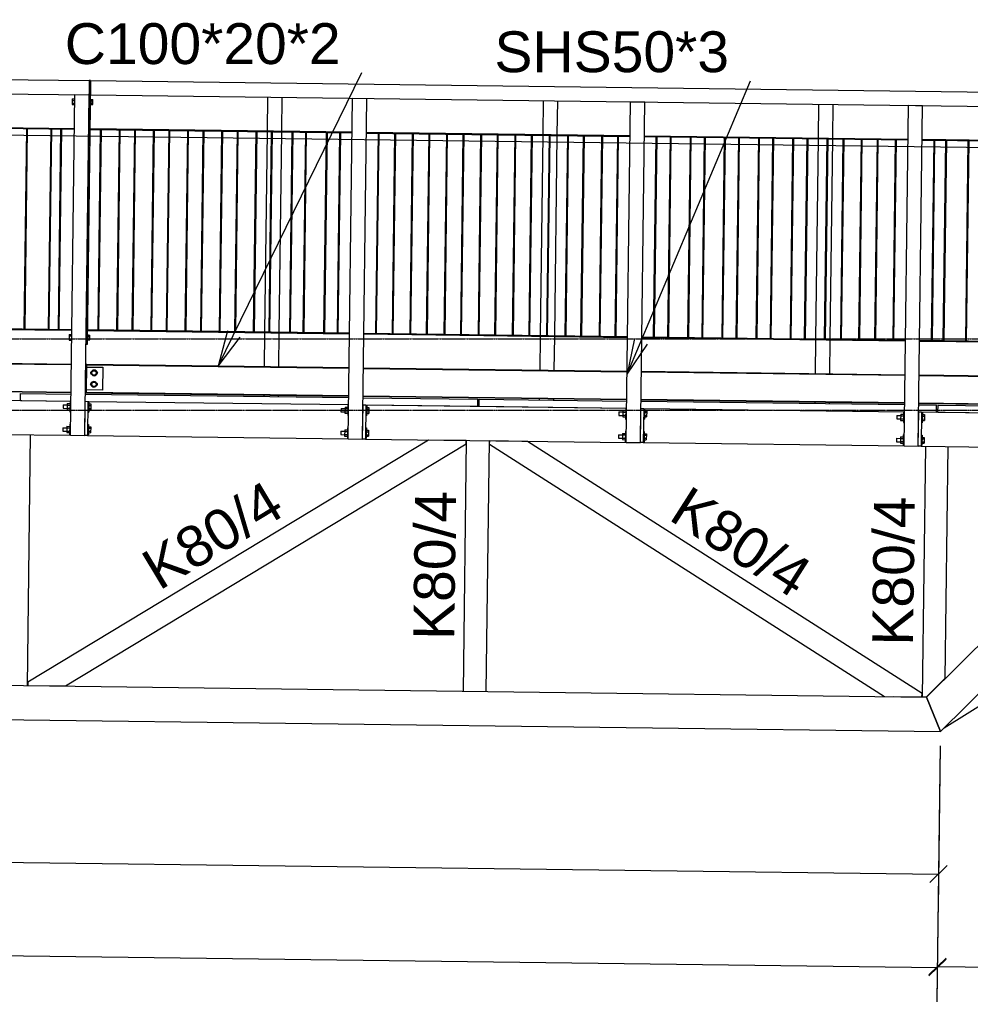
# Model space of a CAD drawing. Header units: millimetres. Extents: x -32861 to 254386, y 0 to 15445.
# Tile 22 of 67: x 124082 to 127417, y 7791 to 11244. Entities that reach past the tile are written whole.
import ezdxf

# ---------------------------------------------------------------- set-up
doc = ezdxf.new("R2010")
doc.units = ezdxf.units.MM
doc.linetypes.add('DXK_LINE_DOT3', pattern=[5.9187, 2.979, -0.9799, 0.9799, -0.9799])
doc.styles.add('Arial', font='ARIAL.TTF', dxfattribs={"height": 0.2})
doc.styles.add('Arial Narrow', font='ARIALN.TTF', dxfattribs={"height": 0.2})

# ---------------------------------------------------------------- blocks, each defined once
blk = doc.blocks.new('Part-54025 - 19489')
at = {"color": 7}
for p, q in [((125338.8, 10846.2), (125329.9, 10144.3)), ((125341.8, 10846.2), (125332.9, 10144.2)), ((125341.8, 10846.2), (125338.8, 10846.2)), ((125332.9, 10144.2), (125329.9, 10144.3))]:
    blk.add_line(p, q, dxfattribs=at)
blk = doc.blocks.new('Part-54016 - 19489')
at = {"color": 7}
for p, q in [((125289.3, 10141.8), (126214.2, 10130)), ((125289.4, 10144.8), (126214.3, 10133))]:
    blk.add_line(p, q, dxfattribs=at)
blk = doc.blocks.new('Part-54059 - 19489')
at = {"color": 7}
for p, q in [((127234.5, 9748.5), (127236, 9868.5)), ((127236, 9868.5), (127246, 9868.4)), ((127246, 9868.4), (127244.5, 9748.4)), ((127244.5, 9748.4), (127234.5, 9748.5))]:
    blk.add_line(p, q, dxfattribs=at)
blk = doc.blocks.new('Bolt-54060 - 19489')
at = {"color": 7}
for p, q in [((127158.8, 9855.2), (127158.7, 9844)), ((127158.7, 9844), (127172.7, 9843.8)), ((127158.8, 9856), (127158.8, 9855.2)), ((127158.8, 9856), (127172.8, 9855.8)), ((127172.9, 9860.8), (127172.6, 9838.9)), ((127172.7, 9844.3), (127182.7, 9844.2)), ((127172.8, 9855.3), (127182.8, 9855.2)), ((127172.9, 9860.8), (127182.9, 9860.7)), ((127183, 9868.2), (127182.5, 9831.2)), ((127183, 9868.2), (127186, 9868.2)), ((127246, 9867.4), (127249, 9867.4)), ((127249, 9867.4), (127248.5, 9830.4)), ((127248.7, 9843.7), (127256.2, 9843.6)), ((127248.8, 9854.1), (127256.3, 9854)), ((127248.9, 9859.3), (127256.4, 9859.2)), ((127256.4, 9859.2), (127256.1, 9838.4)), ((127172.6, 9838.9), (127182.6, 9838.7)), ((127182.5, 9831.2), (127185.5, 9831.2)), ((127245.5, 9830.4), (127248.5, 9830.4)), ((127248.6, 9838.5), (127256.1, 9838.4)), ((127157.8, 9775.2), (127157.7, 9764)), ((127157.8, 9776), (127157.8, 9775.2)), ((127157.8, 9776), (127171.8, 9775.8)), ((127171.9, 9780.8), (127171.6, 9758.9)), ((127171.8, 9775.3), (127181.8, 9775.2)), ((127171.9, 9780.8), (127181.9, 9780.7)), ((127182, 9788.2), (127181.5, 9751.2)), ((127182, 9788.2), (127185, 9788.2)), ((127245, 9787.4), (127248, 9787.4)), ((127248, 9787.4), (127247.5, 9750.4)), ((127247.8, 9774.1), (127255.3, 9774)), ((127247.9, 9779.3), (127255.4, 9779.2)), ((127255.4, 9779.2), (127255.1, 9758.4)), ((127157.7, 9764), (127171.7, 9763.8)), ((127171.6, 9758.9), (127181.6, 9758.7)), ((127171.7, 9764.3), (127181.7, 9764.2)), ((127181.5, 9751.2), (127184.5, 9751.2)), ((127244.5, 9750.4), (127247.5, 9750.4)), ((127247.6, 9758.5), (127255.1, 9758.4)), ((127247.7, 9763.7), (127255.2, 9763.6))]:
    blk.add_line(p, q, dxfattribs=at)
blk = doc.blocks.new('Part-19646 - 19489')
at = {"color": 7}
for p, q in [((125693.7, 9888.1), (125694.1, 9913.1)), ((125694.1, 9913.1), (126211.4, 9906.6)), ((125693.7, 9888.1), (126211.1, 9881.6)), ((126261.4, 9905.9), (127186.3, 9894.2)), ((126271.1, 9880.8), (127186, 9869.2)), ((127236.3, 9893.5), (127298.9, 9892.7)), ((127298.6, 9867.7), (127298.9, 9892.7)), ((127246, 9868.4), (127298.6, 9867.7))]:
    blk.add_line(p, q, dxfattribs=at)
blk = doc.blocks.new('Part-54049 - 19489')
at = {"color": 7}
for p, q in [((126433.7, 10832.3), (126424.8, 10130.4)), ((126436.7, 10832.3), (126427.8, 10130.3)), ((126436.7, 10832.3), (126433.7, 10832.3)), ((126427.8, 10130.3), (126424.8, 10130.4))]:
    blk.add_line(p, q, dxfattribs=at)
blk = doc.blocks.new('Part-19662 - 19489')
at = {"color": 7}
for p, q in [((124083.9, 9908.6), (124084.2, 9933.6)), ((124084.2, 9933.6), (124261.6, 9931.3)), ((124311.6, 9930.7), (125236.5, 9918.9)), ((125286.5, 9918.3), (125689.1, 9913.2)), ((125688.7, 9888.2), (125689.1, 9913.2)), ((124083.9, 9908.6), (124261.2, 9906.3)), ((124321.2, 9905.6), (125236.2, 9894)), ((125296.2, 9893.2), (125688.7, 9888.2))]:
    blk.add_line(p, q, dxfattribs=at)
blk = doc.blocks.new('Part-19664 - 19489')
at = {"color": 7}
for p, q in [((127303.6, 9867.7), (127304, 9892.7)), ((127304, 9892.7), (128161, 9881.8)), ((128211, 9881.1), (128325.5, 9879.7)), ((128361.2, 9854.2), (128361.5, 9879.2)), ((127303.6, 9867.7), (128160.7, 9856.8)), ((128220.7, 9856), (128361.2, 9854.2)), ((128415.7, 9853.5), (128559.6, 9851.7)), ((128625.6, 9870), (128625.7, 9875.9))]:
    blk.add_line(p, q, dxfattribs=at)
blk = doc.blocks.new('Part-53195 - 19489')
at = {"color": 7}
for p, q in [((125749, 10139), (125757.9, 10840.9)), ((125752, 10138.9), (125760.9, 10840.9))]:
    blk.add_line(p, q, dxfattribs=at)
blk = doc.blocks.new('Part-53202 - 19489')
at = {"color": 7}
for p, q in [((124902.4, 10149.7), (124911.3, 10851.7)), ((124905.4, 10149.7), (124914.3, 10851.6))]:
    blk.add_line(p, q, dxfattribs=at)
blk = doc.blocks.new('Part-53196 - 19489')
at = {"color": 7}
for p, q in [((125629, 10140.5), (125638, 10842.4)), ((125632, 10140.4), (125641, 10842.4))]:
    blk.add_line(p, q, dxfattribs=at)
blk = doc.blocks.new('Part-53203 - 19489')
at = {"color": 7}
for p, q in [((124782.4, 10151.2), (124791.3, 10853.2)), ((124785.4, 10151.2), (124794.3, 10853.1))]:
    blk.add_line(p, q, dxfattribs=at)
blk = doc.blocks.new('Part-19693 - 19489')
at = {"color": 7}
for p, q in [((127303.6, 9867.7), (127303.9, 9892.7)), ((128626.9, 9870), (128627, 9875.8)), ((128891, 9870), (128891, 9872.5))]:
    blk.add_line(p, q, dxfattribs=at)
blk = doc.blocks.new('Part-53189 - 19489')
at = {"color": 7}
for p, q in [((126475.7, 10129.7), (126484.6, 10831.7)), ((126478.7, 10129.7), (126487.6, 10831.6))]:
    blk.add_line(p, q, dxfattribs=at)
blk = doc.blocks.new('Part-53186 - 19489')
at = {"color": 7}
for p, q in [((126835.6, 10125.1), (126844.6, 10827.1)), ((126838.6, 10125.1), (126847.6, 10827))]:
    blk.add_line(p, q, dxfattribs=at)
blk = doc.blocks.new('Bolt-53964 - 19489')
at = {"color": 7}
for p, q in [((124234.1, 9892.4), (124233.9, 9881.2)), ((124233.9, 9881.2), (124247.9, 9881)), ((124234.1, 9893.2), (124234.1, 9892.4)), ((124234.1, 9893.2), (124248.1, 9893)), ((124248.1, 9898), (124247.9, 9876)), ((124247.9, 9881.5), (124257.9, 9881.4)), ((124248.1, 9898), (124258.1, 9897.9)), ((124248.1, 9892.5), (124258.1, 9892.4)), ((124258.2, 9905.4), (124257.8, 9868.4)), ((124258.2, 9905.4), (124261.2, 9905.3)), ((124321.2, 9904.6), (124324.2, 9904.5)), ((124324.2, 9904.5), (124323.8, 9867.5)), ((124323.9, 9880.8), (124331.4, 9880.8)), ((124324.1, 9896.4), (124331.6, 9896.3)), ((124324.1, 9891.2), (124331.6, 9891.1)), ((124331.6, 9896.3), (124331.4, 9875.6)), ((124247.9, 9876), (124257.9, 9875.9)), ((124257.8, 9868.4), (124260.8, 9868.4)), ((124320.8, 9867.6), (124323.8, 9867.5)), ((124323.9, 9875.7), (124331.4, 9875.6)), ((124233, 9812.4), (124232.9, 9801.2)), ((124233.1, 9813.2), (124233, 9812.4)), ((124233.1, 9813.2), (124247.1, 9813)), ((124247.1, 9818), (124246.8, 9796.1)), ((124247.1, 9818), (124257.1, 9817.9)), ((124247.1, 9812.5), (124257.1, 9812.4)), ((124257.2, 9825.4), (124256.7, 9788.4)), ((124257.2, 9825.4), (124260.2, 9825.4)), ((124320.2, 9824.6), (124323.2, 9824.6)), ((124323.2, 9824.6), (124322.7, 9787.6)), ((124323, 9811.2), (124330.5, 9811.2)), ((124323.1, 9816.4), (124330.6, 9816.4)), ((124330.6, 9816.4), (124330.3, 9795.6)), ((124232.9, 9801.2), (124246.9, 9801)), ((124246.8, 9796.1), (124256.8, 9795.9)), ((124246.9, 9801.5), (124256.9, 9801.4)), ((124256.7, 9788.4), (124259.7, 9788.4)), ((124319.7, 9787.6), (124322.7, 9787.6)), ((124322.8, 9795.7), (124330.3, 9795.6)), ((124322.9, 9800.9), (124330.4, 9800.8))]:
    blk.add_line(p, q, dxfattribs=at)
blk = doc.blocks.new('Part-54020 - 19489')
at = {"color": 7}
for p, q in [((125818.8, 10840.1), (125809.9, 10138.2)), ((125821.8, 10840.1), (125812.9, 10138.1)), ((125821.8, 10840.1), (125818.8, 10840.1)), ((125812.9, 10138.1), (125809.9, 10138.2))]:
    blk.add_line(p, q, dxfattribs=at)
blk = doc.blocks.new('Part-53952 - 19489')
at = {"color": 7}
for p, q in [((123339.5, 10169.6), (124264.4, 10157.8)), ((123339.5, 10166.6), (124264.4, 10154.8))]:
    blk.add_line(p, q, dxfattribs=at)
blk = doc.blocks.new('Part-53959 - 19489')
at = {"color": 7}
for p, q in [((124224.9, 10860.4), (124216, 10158.4)), ((124227.9, 10860.3), (124219, 10158.4)), ((124227.9, 10860.3), (124224.9, 10860.4)), ((124219, 10158.4), (124216, 10158.4))]:
    blk.add_line(p, q, dxfattribs=at)
blk = doc.blocks.new('Part-54022 - 19489')
at = {"color": 7}
for p, q in [((126058.8, 10837.1), (126049.8, 10135.1)), ((126061.8, 10837), (126052.8, 10135.1)), ((126061.8, 10837), (126058.8, 10837.1)), ((126052.8, 10135.1), (126049.8, 10135.1))]:
    blk.add_line(p, q, dxfattribs=at)
blk = doc.blocks.new('Part-54101 - 19489')
at = {"color": 7}
for p, q in [((124330.5, 11030.6), (124329.9, 10980.6)), ((124330.5, 11030.6), (128225, 10981)), ((124329.9, 10980.6), (128224.4, 10931)), ((128225, 10981), (128224.4, 10931))]:
    blk.add_line(p, q, dxfattribs=at)
blk = doc.blocks.new('Part-54019 - 19489')
at = {"color": 7}
for p, q in [((125698.8, 10841.6), (125689.9, 10139.7)), ((125701.8, 10841.6), (125692.9, 10139.7)), ((125701.8, 10841.6), (125698.8, 10841.6)), ((125692.9, 10139.7), (125689.9, 10139.7))]:
    blk.add_line(p, q, dxfattribs=at)
blk = doc.blocks.new('Part-20765 - 19489')
at = {"color": 7}
for p, q in [((128469.3, 9615), (128654.6, 9730.5)), ((128654.6, 9730.5), (128877, 9727.7)), ((128696.2, 9615), (128877, 9727.7)), ((127325, 8760.4), (128471.5, 9475)), ((127710.8, 9142.3), (128244.6, 9475))]:
    blk.add_line(p, q, dxfattribs=at)
blk = doc.blocks.new('Part-53993 - 19489')
at = {"color": 7}
for p, q in [((124364.3, 10858.6), (124355.4, 10156.7)), ((124367.3, 10858.6), (124358.4, 10156.6)), ((124367.3, 10858.6), (124364.3, 10858.6)), ((124358.4, 10156.6), (124355.4, 10156.7))]:
    blk.add_line(p, q, dxfattribs=at)
blk = doc.blocks.new('Part-53205 - 19489')
at = {"color": 7}
for p, q in [((124542.4, 10154.3), (124551.4, 10856.2)), ((124545.4, 10154.3), (124554.4, 10856.2))]:
    blk.add_line(p, q, dxfattribs=at)
blk = doc.blocks.new('Part-53194 - 19489')
at = {"color": 7}
for p, q in [((125869, 10137.4), (125877.9, 10839.4)), ((125872, 10137.4), (125880.9, 10839.3))]:
    blk.add_line(p, q, dxfattribs=at)
blk = doc.blocks.new('Part-53144 - 19489')
at = {"color": 7}
for p, q in [((126884.4, 10829.6), (126885.9, 10948.1)), ((126934.4, 10828.9), (126935.9, 10947.4)), ((126875.5, 10124.6), (126884.4, 10826.6)), ((126925.5, 10124), (126934.4, 10825.9)), ((126873.9, 10003.1), (126875.4, 10121.6)), ((126923.9, 10002.5), (126925.4, 10121)), ((126872.6, 9898.1), (126872.7, 9903.1)), ((126922.6, 9897.5), (126922.7, 9902.5))]:
    blk.add_line(p, q, dxfattribs=at)
blk = doc.blocks.new('Part-54085 - 19489')
at = {"color": 7}
for p, q in [((127248.1, 10821.9), (128172.8, 10810.2)), ((127248.2, 10824.9), (128172.9, 10813.2))]:
    blk.add_line(p, q, dxfattribs=at)
blk = doc.blocks.new('Part-53991 - 19489')
at = {"color": 7}
for p, q in [((125204.2, 10847.9), (125195.3, 10146)), ((125207.2, 10847.9), (125198.3, 10146)), ((125207.2, 10847.9), (125204.2, 10847.9)), ((125198.3, 10146), (125195.3, 10146))]:
    blk.add_line(p, q, dxfattribs=at)
blk = doc.blocks.new('Part-20259 - 19489')
at = {"color": 7}
for p, q in [((123346.3, 9918), (124261.2, 9906.3)), ((124321.2, 9905.6), (125236.2, 9894)), ((125296.2, 9893.2), (126211.1, 9881.6)), ((126271.1, 9880.8), (127186, 9869.2)), ((127246, 9868.4), (128160.7, 9856.8)), ((123344.8, 9798), (124259.7, 9786.4)), ((124319.7, 9785.6), (125234.6, 9774)), ((125294.6, 9773.2), (126209.6, 9761.6)), ((126269.6, 9760.8), (127184.5, 9749.2)), ((127244.5, 9748.4), (128159.2, 9736.8))]:
    blk.add_line(p, q, dxfattribs=at)
blk = doc.blocks.new('Part-20277 - 19489')
at = {"color": 7}
for p, q in [((127319.1, 8923.4), (127319.1, 8924.8)), ((127294.3, 8900.3), (127295.7, 8900.3)), ((127299.8, 8905.7), (127301.2, 8905.7)), ((127258.4, 8868.2), (127258.4, 8869.2)), ((127262.4, 8869.1), (127262.4, 8868.7)), ((127262.4, 8868.7), (127262.4, 8868.1))]:
    blk.add_line(p, q, dxfattribs=at)
blk = doc.blocks.new('Part-53185 - 19489')
at = {"color": 7}
for p, q in [((126962.3, 10123.5), (126971.2, 10825.5)), ((126965.3, 10123.5), (126974.2, 10825.4))]:
    blk.add_line(p, q, dxfattribs=at)
blk = doc.blocks.new('Part-20487 - 19489')
at = {"color": 7}
for p, q in [((125638.5, 8888.8), (125649.7, 9768.7)), ((125718.5, 8887.7), (125729.7, 9767.7))]:
    blk.add_line(p, q, dxfattribs=at)
blk = doc.blocks.new('Part-53958 - 19489')
at = {"color": 7}
for p, q in [((124104.9, 10861.9), (124096, 10160)), ((124107.9, 10861.9), (124099, 10159.9)), ((124107.9, 10861.9), (124104.9, 10861.9)), ((124099, 10159.9), (124096, 10160))]:
    blk.add_line(p, q, dxfattribs=at)
blk = doc.blocks.new('Part-53984 - 19489')
at = {"color": 7}
for p, q in [((124319.4, 10157.1), (125239.4, 10145.4)), ((124319.4, 10154.1), (125239.3, 10142.4))]:
    blk.add_line(p, q, dxfattribs=at)
blk = doc.blocks.new('Part-20391 - 19489')
at = {"color": 7}
for p, q in [((127263.2, 8868.1), (128141.1, 9737)), ((127311.9, 8747.5), (128309.5, 9734.9)), ((128141.1, 9737), (128159.2, 9736.8)), ((128219.2, 9736), (128309.5, 9734.9)), ((127311.9, 8747.5), (127263.2, 8868.1))]:
    blk.add_line(p, q, dxfattribs=at)
blk = doc.blocks.new('GridLine-21671 - 19489')
at = {"color": 6, "linetype": 'DXK_LINE_DOT3'}
blk.add_line((107475.6, 10125), (131043.5, 10125), dxfattribs=at)
blk = doc.blocks.new('Part-54052 - 19489')
at = {"color": 7}
for p, q in [((126793.7, 10827.7), (126784.8, 10125.8)), ((126796.7, 10827.7), (126787.8, 10125.7)), ((126796.7, 10827.7), (126793.7, 10827.7)), ((126787.8, 10125.7), (126784.8, 10125.8))]:
    blk.add_line(p, q, dxfattribs=at)
blk = doc.blocks.new('Part-21110 - 19489')
at = {"color": 7}
for p, q in [((125515.7, 9769.4), (124109.8, 8920.7)), ((124242.7, 8907.5), (125648.6, 9756.1)), ((125648.7, 9767.7), (125515.7, 9769.4)), ((125648.6, 9756.1), (125648.7, 9767.7)), ((124109.8, 8920.7), (124109.7, 8909.2)), ((124109.7, 8909.2), (124242.7, 8907.5))]:
    blk.add_line(p, q, dxfattribs=at)
blk = doc.blocks.new('Part-20456 - 19489')
at = {"color": 7}
for p, q in [((124028.7, 8909.2), (124039.8, 9789.2)), ((124108.6, 8908.2), (124119.8, 9788.1))]:
    blk.add_line(p, q, dxfattribs=at)
blk = doc.blocks.new('Part-53951 - 19489')
at = {"color": 7}
for p, q in [((124259.7, 9786.4), (124274.9, 10981.3)), ((124274.9, 10981.3), (124324.9, 10980.6)), ((124309.7, 9785.7), (124324.9, 10980.6)), ((124259.7, 9786.4), (124309.7, 9785.7))]:
    blk.add_line(p, q, dxfattribs=at)
blk = doc.blocks.new('Part-20490 - 19489')
at = {"color": 7}
for p, q in [((127259.6, 9748.2), (127248.4, 8869.3)), ((127329.2, 8933.4), (127339.6, 9747.2)), ((127262.8, 8869.1), (127326.7, 8932.3)), ((127326.7, 8932.3), (127327.4, 8931.6)), ((127248.4, 8869.3), (127262.8, 8869.1))]:
    blk.add_line(p, q, dxfattribs=at)
blk = doc.blocks.new('Part-20493 - 19489')
at = {"color": 7}
for p, q in [((119269, 8969.7), (127263.2, 8868.1)), ((116143.7, 8889.5), (127311.9, 8747.5)), ((127263.2, 8868.1), (127311.9, 8747.5))]:
    blk.add_line(p, q, dxfattribs=at)
blk = doc.blocks.new('Part-53188 - 19489')
at = {"color": 7}
for p, q in [((126595.6, 10128.2), (126604.6, 10830.1)), ((126598.6, 10128.1), (126607.6, 10830.1))]:
    blk.add_line(p, q, dxfattribs=at)
blk = doc.blocks.new('Part-54050 - 19489')
at = {"color": 7}
for p, q in [((126553.7, 10830.8), (126544.8, 10128.8)), ((126556.7, 10830.7), (126547.8, 10128.8)), ((126556.7, 10830.7), (126553.7, 10830.8)), ((126547.8, 10128.8), (126544.8, 10128.8))]:
    blk.add_line(p, q, dxfattribs=at)
blk = doc.blocks.new('Part-54051 - 19489')
at = {"color": 7}
for p, q in [((126673.7, 10829.3), (126664.8, 10127.3)), ((126676.7, 10829.2), (126667.8, 10127.3)), ((126676.7, 10829.2), (126673.7, 10829.3)), ((126667.8, 10127.3), (126664.8, 10127.3))]:
    blk.add_line(p, q, dxfattribs=at)
blk = doc.blocks.new('Part-53960 - 19489')
at = {"color": 7}
for p, q in [((123348.4, 10871.5), (124273.4, 10859.8)), ((123348.5, 10874.5), (124273.4, 10862.8))]:
    blk.add_line(p, q, dxfattribs=at)
blk = doc.blocks.new('Bolt-53996 - 19489')
at = {"color": 7}
for p, q in [((125209, 9880), (125208.8, 9868.8)), ((125209, 9880.8), (125209, 9880)), ((125209, 9880.8), (125223, 9880.6)), ((125223.1, 9885.6), (125222.8, 9863.6)), ((125223, 9880.1), (125233, 9880)), ((125223.1, 9885.6), (125233.1, 9885.5)), ((125233.2, 9893), (125232.7, 9856)), ((125233.2, 9893), (125236.2, 9893)), ((125296.1, 9892.2), (125299.1, 9892.2)), ((125299.1, 9892.2), (125298.7, 9855.2)), ((125299, 9884), (125306.5, 9883.9)), ((125299, 9878.8), (125306.5, 9878.7)), ((125306.5, 9883.9), (125306.3, 9863.2)), ((125208.8, 9868.8), (125222.8, 9868.6)), ((125222.8, 9863.6), (125232.8, 9863.5)), ((125222.9, 9869.1), (125232.8, 9869)), ((125232.7, 9856), (125235.7, 9856)), ((125295.7, 9855.2), (125298.7, 9855.2)), ((125298.8, 9868.5), (125306.3, 9868.4)), ((125298.8, 9863.3), (125306.3, 9863.2)), ((125232.1, 9813), (125231.7, 9776)), ((125232.1, 9813), (125235.1, 9813)), ((125295.1, 9812.2), (125298.1, 9812.2)), ((125298.1, 9812.2), (125297.7, 9775.2)), ((125208, 9800), (125207.8, 9788.8)), ((125207.8, 9788.8), (125221.8, 9788.6)), ((125208, 9800.8), (125208, 9800)), ((125208, 9800.8), (125222, 9800.6)), ((125222, 9805.6), (125221.8, 9783.7)), ((125221.8, 9789.1), (125231.8, 9789)), ((125221.8, 9783.7), (125231.8, 9783.5)), ((125222, 9805.6), (125232, 9805.5)), ((125222, 9800.1), (125232, 9800)), ((125231.7, 9776), (125234.7, 9776)), ((125294.7, 9775.2), (125297.7, 9775.2)), ((125297.8, 9788.5), (125305.3, 9788.4)), ((125297.8, 9783.3), (125305.3, 9783.2)), ((125298, 9804.1), (125305.5, 9804)), ((125298, 9798.9), (125305.5, 9798.8)), ((125305.5, 9804), (125305.3, 9783.2))]:
    blk.add_line(p, q, dxfattribs=at)
blk = doc.blocks.new('Part-53138 - 19489')
at = {"color": 7}
for p, q in [((120375.9, 11080.8), (120375.2, 11030.8)), ((120375.9, 11080.8), (124325.5, 11030.6)), ((120375.2, 11030.8), (124324.9, 10980.6)), ((124325.5, 11030.6), (124324.9, 10980.6))]:
    blk.add_line(p, q, dxfattribs=at)
blk = doc.blocks.new('Part-54053 - 19489')
at = {"color": 7}
for p, q in [((126913.7, 10826.2), (126904.8, 10124.3)), ((126916.7, 10826.2), (126907.8, 10124.2)), ((126916.7, 10826.2), (126913.7, 10826.2)), ((126907.8, 10124.2), (126904.8, 10124.3))]:
    blk.add_line(p, q, dxfattribs=at)
blk = doc.blocks.new('Part-54017 - 19489')
at = {"color": 7}
for p, q in [((125458.8, 10844.7), (125449.9, 10142.8)), ((125461.8, 10844.7), (125452.9, 10142.7)), ((125461.8, 10844.7), (125458.8, 10844.7)), ((125452.9, 10142.7), (125449.9, 10142.8))]:
    blk.add_line(p, q, dxfattribs=at)
blk = doc.blocks.new('Part-21113 - 19489')
at = {"color": 7}
for p, q in [((125730.5, 9755.1), (125730.7, 9766.7)), ((125730.5, 9755.1), (127116, 8870)), ((125863.7, 9765), (125730.7, 9766.7)), ((127247.6, 8880.9), (125863.7, 9765)), ((127247.4, 8869.3), (127247.6, 8880.9)), ((127147.4, 8869.6), (127147.4, 8870.6)), ((127147.4, 8870.6), (127247.4, 8869.3))]:
    blk.add_line(p, q, dxfattribs=at)
blk = doc.blocks.new('GridLine-21668 - 19489')
at = {"color": 6, "linetype": 'DXK_LINE_DOT3'}
blk.add_line((107475.6, 9875), (131044, 9875), dxfattribs=at)
blk = doc.blocks.new('Part-54015 - 19489')
at = {"color": 7}
for p, q in [((126209.6, 9761.6), (126224.8, 10956.5)), ((126224.8, 10956.5), (126274.8, 10955.8)), ((126259.6, 9760.9), (126274.8, 10955.8)), ((126209.6, 9761.6), (126259.6, 9760.9))]:
    blk.add_line(p, q, dxfattribs=at)
blk = doc.blocks.new('Part-53145 - 19489')
at = {"color": 7}
for p, q in [((125917.8, 10841.9), (125919.3, 10960.4)), ((125967.8, 10841.2), (125969.3, 10959.7)), ((125908.9, 10136.9), (125917.8, 10838.9)), ((125958.9, 10136.3), (125967.8, 10838.2)), ((125907.3, 10015.4), (125908.8, 10133.9)), ((125957.3, 10014.8), (125958.8, 10133.3)), ((125906, 9910.4), (125906, 9915.4)), ((125956, 9909.8), (125956, 9914.8))]:
    blk.add_line(p, q, dxfattribs=at)
blk = doc.blocks.new('Part-53146 - 19489')
at = {"color": 7}
for p, q in [((124951.2, 10854.2), (124952.7, 10972.6)), ((125001.2, 10853.5), (125002.7, 10972)), ((124942.2, 10149.2), (124951.2, 10851.2)), ((124992.2, 10148.6), (125001.2, 10850.5)), ((124940.7, 10027.7), (124942.2, 10146.2)), ((124990.7, 10027.1), (124992.2, 10145.6)), ((124939.4, 9922.7), (124939.4, 9927.7)), ((124989.4, 9922.1), (124989.4, 9927.1))]:
    blk.add_line(p, q, dxfattribs=at)
blk = doc.blocks.new('Part-53158 - 19489')
at = {"color": 7}
for p, q in [((127188.2, 10120.7), (127189.2, 10120.6)), ((127188.2, 10117.7), (127189.2, 10117.6))]:
    blk.add_line(p, q, dxfattribs=at)
blk = doc.blocks.new('Part-53182 - 19489')
at = {"color": 7}
for p, q in [((127322.3, 10118.9), (127331.2, 10820.9)), ((127325.3, 10118.9), (127334.2, 10820.9))]:
    blk.add_line(p, q, dxfattribs=at)
blk = doc.blocks.new('Part-53184 - 19489')
at = {"color": 7}
for p, q in [((127082.3, 10122), (127091.2, 10823.9)), ((127085.3, 10122), (127094.2, 10823.9))]:
    blk.add_line(p, q, dxfattribs=at)
blk = doc.blocks.new('Part-53187 - 19489')
at = {"color": 7}
for p, q in [((126715.6, 10126.7), (126724.6, 10828.6)), ((126718.6, 10126.6), (126727.6, 10828.6))]:
    blk.add_line(p, q, dxfattribs=at)
blk = doc.blocks.new('Part-53190 - 19489')
at = {"color": 7}
for p, q in [((126355.7, 10131.2), (126364.6, 10833.2)), ((126358.7, 10131.2), (126367.6, 10833.1))]:
    blk.add_line(p, q, dxfattribs=at)
blk = doc.blocks.new('Part-53192 - 19489')
at = {"color": 7}
for p, q in [((126115.7, 10134.3), (126124.6, 10836.2)), ((126118.7, 10134.3), (126127.6, 10836.2))]:
    blk.add_line(p, q, dxfattribs=at)
blk = doc.blocks.new('Part-53193 - 19489')
at = {"color": 7}
for p, q in [((125995.7, 10135.8), (126004.6, 10837.8)), ((125998.7, 10135.8), (126007.6, 10837.7))]:
    blk.add_line(p, q, dxfattribs=at)
blk = doc.blocks.new('Part-53197 - 19489')
at = {"color": 7}
for p, q in [((125509, 10142), (125518, 10843.9)), ((125512, 10142), (125521, 10843.9))]:
    blk.add_line(p, q, dxfattribs=at)
blk = doc.blocks.new('Part-53986 - 19489')
at = {"color": 7}
for p, q in [((124604.3, 10855.6), (124595.4, 10153.6)), ((124607.3, 10855.5), (124598.4, 10153.6)), ((124607.3, 10855.5), (124604.3, 10855.6)), ((124598.4, 10153.6), (124595.4, 10153.6))]:
    blk.add_line(p, q, dxfattribs=at)
blk = doc.blocks.new('Part-53198 - 19489')
at = {"color": 7}
for p, q in [((125389.1, 10143.5), (125398, 10845.5)), ((125392.1, 10143.5), (125401, 10845.4))]:
    blk.add_line(p, q, dxfattribs=at)
blk = doc.blocks.new('Part-53200 - 19489')
at = {"color": 7}
for p, q in [((125149.1, 10146.6), (125158, 10848.5)), ((125152.1, 10146.5), (125161, 10848.5))]:
    blk.add_line(p, q, dxfattribs=at)
blk = doc.blocks.new('Part-53201 - 19489')
at = {"color": 7}
for p, q in [((125029.1, 10148.1), (125038, 10850)), ((125032.1, 10148.1), (125041, 10850))]:
    blk.add_line(p, q, dxfattribs=at)
blk = doc.blocks.new('Part-53204 - 19489')
at = {"color": 7}
for p, q in [((124662.4, 10152.8), (124671.3, 10854.7)), ((124665.4, 10152.7), (124674.3, 10854.7))]:
    blk.add_line(p, q, dxfattribs=at)
blk = doc.blocks.new('Part-53206 - 19489')
at = {"color": 7}
for p, q in [((124422.4, 10155.8), (124431.4, 10857.8)), ((124425.4, 10155.8), (124434.4, 10857.7))]:
    blk.add_line(p, q, dxfattribs=at)
blk = doc.blocks.new('Part-53208 - 19489')
at = {"color": 7}
for p, q in [((124182.5, 10158.9), (124191.4, 10860.8)), ((124185.5, 10158.8), (124194.4, 10860.8))]:
    blk.add_line(p, q, dxfattribs=at)
blk = doc.blocks.new('Part-53274 - 19489')
at = {"color": 7}
for p, q in [((124312.9, 10035.7), (124317.7, 10035.6)), ((128212.4, 9986), (128216.9, 9986)), ((128501.4, 9982.4), (128985.2, 9976.2)), ((129055.4, 9975.3), (129089.1, 9974.9)), ((129087.9, 9874.9), (129089.1, 9974.9)), ((124311.6, 9935.7), (125236.5, 9923.9)), ((125286.5, 9923.3), (126211.5, 9911.5)), ((126261.5, 9910.9), (127186.4, 9899.1)), ((127236.4, 9898.5), (128161.1, 9886.7)), ((128211.1, 9886.1), (128431.2, 9883.2)), ((128501.4, 9882.4), (128985.2, 9876.2)), ((129055.4, 9875.3), (129087.9, 9874.9))]:
    blk.add_line(p, q, dxfattribs=at)
blk = doc.blocks.new('Part-53276 - 19489')
at = {"color": 7}
for p, q in [((127197.1, 10822.6), (127198.1, 10822.6)), ((127197.2, 10825.6), (127198.2, 10825.6))]:
    blk.add_line(p, q, dxfattribs=at)
blk = doc.blocks.new('Part-53988 - 19489')
at = {"color": 7}
for p, q in [((124844.3, 10852.5), (124835.3, 10150.6)), ((124847.3, 10852.5), (124838.3, 10150.5)), ((124847.3, 10852.5), (124844.3, 10852.5)), ((124838.3, 10150.5), (124835.3, 10150.6))]:
    blk.add_line(p, q, dxfattribs=at)
blk = doc.blocks.new('Part-53699 - 19489')
at = {"color": 7}
for p, q in [((120093.2, 10089.4), (120092, 9989.4)), ((120093.2, 10089.4), (120093.3, 10089.3)), ((120163.3, 10088.5), (120363.2, 10085.9)), ((120163.3, 10086.5), (120363.2, 10083.9)), ((120413.2, 10085.3), (121338.1, 10073.5)), ((120413.2, 10083.3), (121338.1, 10071.5)), ((121388.1, 10072.9), (122313.1, 10061.1)), ((121388.1, 10070.9), (122313, 10059.1)), ((122363, 10058.5), (123288, 10046.7)), ((122363.1, 10060.5), (123288, 10048.7)), ((123337.9, 10046.1), (124262.9, 10034.3)), ((123338, 10048.1), (124262.9, 10036.3)), ((120092, 9989.4), (120092.1, 9989.4)), ((120162.1, 9990.5), (120362, 9987.9)), ((120162.1, 9988.5), (120361.9, 9985.9)), ((120411.9, 9985.3), (121336.9, 9973.5)), ((120412, 9987.3), (121336.9, 9975.5)), ((121386.9, 9974.9), (122311.8, 9963.1)), ((121386.9, 9972.9), (122311.8, 9961.1)), ((122361.8, 9962.5), (123286.7, 9950.7)), ((122361.8, 9960.5), (123286.7, 9948.7)), ((123336.7, 9950.1), (124261.7, 9938.3)), ((123336.7, 9948.1), (124261.6, 9936.3))]:
    blk.add_line(p, q, dxfattribs=at)
blk = doc.blocks.new('Part-53963 - 19489')
at = {"color": 7}
for p, q in [((124309.7, 9785.7), (124311.2, 9905.7)), ((124311.2, 9905.7), (124321.2, 9905.6)), ((124321.2, 9905.6), (124319.7, 9785.6)), ((124319.7, 9785.6), (124309.7, 9785.7))]:
    blk.add_line(p, q, dxfattribs=at)
blk = doc.blocks.new('Part-53983 - 19489')
at = {"color": 7}
for p, q in [((125234.6, 9774), (125249.8, 10968.9)), ((125249.8, 10968.9), (125299.8, 10968.2)), ((125284.6, 9773.3), (125299.8, 10968.2)), ((125234.6, 9774), (125284.6, 9773.3))]:
    blk.add_line(p, q, dxfattribs=at)
blk = doc.blocks.new('Part-53985 - 19489')
at = {"color": 7}
for p, q in [((124484.3, 10857.1), (124475.4, 10155.1)), ((124487.3, 10857.1), (124478.4, 10155.1)), ((124487.3, 10857.1), (124484.3, 10857.1)), ((124478.4, 10155.1), (124475.4, 10155.1))]:
    blk.add_line(p, q, dxfattribs=at)
blk = doc.blocks.new('Part-53987 - 19489')
at = {"color": 7}
for p, q in [((124724.3, 10854), (124715.4, 10152.1)), ((124727.3, 10854), (124718.4, 10152.1)), ((124727.3, 10854), (124724.3, 10854)), ((124718.4, 10152.1), (124715.4, 10152.1))]:
    blk.add_line(p, q, dxfattribs=at)
blk = doc.blocks.new('Part-53989 - 19489')
at = {"color": 7}
for p, q in [((124964.3, 10851), (124955.3, 10149)), ((124967.3, 10850.9), (124958.3, 10149)), ((124967.3, 10850.9), (124964.3, 10851)), ((124958.3, 10149), (124955.3, 10149))]:
    blk.add_line(p, q, dxfattribs=at)
blk = doc.blocks.new('Part-53990 - 19489')
at = {"color": 7}
for p, q in [((125084.3, 10849.5), (125075.3, 10147.5)), ((125087.3, 10849.4), (125078.3, 10147.5)), ((125087.3, 10849.4), (125084.3, 10849.5)), ((125078.3, 10147.5), (125075.3, 10147.5))]:
    blk.add_line(p, q, dxfattribs=at)
blk = doc.blocks.new('Part-53992 - 19489')
at = {"color": 7}
for p, q in [((124328.4, 10862.1), (125248.3, 10850.4)), ((124328.4, 10859.1), (125248.3, 10847.4))]:
    blk.add_line(p, q, dxfattribs=at)
blk = doc.blocks.new('Part-53995 - 19489')
at = {"color": 7}
for p, q in [((125284.6, 9773.3), (125286.2, 9893.3)), ((125286.2, 9893.3), (125296.2, 9893.2)), ((125296.2, 9893.2), (125294.6, 9773.2)), ((125294.6, 9773.2), (125284.6, 9773.3))]:
    blk.add_line(p, q, dxfattribs=at)
blk = doc.blocks.new('Part-54018 - 19489')
at = {"color": 7}
for p, q in [((125578.8, 10843.2), (125569.9, 10141.2)), ((125581.8, 10843.1), (125572.9, 10141.2)), ((125581.8, 10843.1), (125578.8, 10843.2)), ((125572.9, 10141.2), (125569.9, 10141.2))]:
    blk.add_line(p, q, dxfattribs=at)
blk = doc.blocks.new('Part-54021 - 19489')
at = {"color": 7}
for p, q in [((125938.8, 10838.6), (125929.9, 10136.7)), ((125941.8, 10838.6), (125932.9, 10136.6)), ((125941.8, 10838.6), (125938.8, 10838.6)), ((125932.9, 10136.6), (125929.9, 10136.7))]:
    blk.add_line(p, q, dxfattribs=at)
blk = doc.blocks.new('Part-54023 - 19489')
at = {"color": 7}
for p, q in [((126178.8, 10835.5), (126169.8, 10133.6)), ((126181.8, 10835.5), (126172.8, 10133.6)), ((126181.8, 10835.5), (126178.8, 10835.5)), ((126172.8, 10133.6), (126169.8, 10133.6))]:
    blk.add_line(p, q, dxfattribs=at)
blk = doc.blocks.new('Part-54024 - 19489')
at = {"color": 7}
for p, q in [((125298.3, 10849.7), (126223.2, 10838)), ((125298.3, 10846.7), (126223.2, 10835))]:
    blk.add_line(p, q, dxfattribs=at)
blk = doc.blocks.new('Part-54027 - 19489')
at = {"color": 7}
for p, q in [((126259.6, 9760.9), (126261.1, 9880.9)), ((126261.1, 9880.9), (126271.1, 9880.8)), ((126271.1, 9880.8), (126269.6, 9760.8)), ((126269.6, 9760.8), (126259.6, 9760.9))]:
    blk.add_line(p, q, dxfattribs=at)
blk = doc.blocks.new('Bolt-54028 - 19489')
at = {"color": 7}
for p, q in [((126208.1, 9880.6), (126207.6, 9843.6)), ((126208.1, 9880.6), (126211.1, 9880.6)), ((126271.1, 9879.8), (126274.1, 9879.8)), ((126274.1, 9879.8), (126273.6, 9842.8)), ((126183.9, 9867.6), (126183.8, 9856.4)), ((126183.8, 9856.4), (126197.8, 9856.2)), ((126183.9, 9868.4), (126183.9, 9867.6)), ((126183.9, 9868.4), (126197.9, 9868.2)), ((126198, 9873.2), (126197.7, 9851.3)), ((126197.7, 9851.3), (126207.7, 9851.1)), ((126197.8, 9856.7), (126207.8, 9856.6)), ((126197.9, 9867.7), (126207.9, 9867.6)), ((126198, 9873.2), (126208, 9873.1)), ((126207.6, 9843.6), (126210.6, 9843.6)), ((126273.7, 9850.9), (126281.2, 9850.8)), ((126273.8, 9856.1), (126281.3, 9856)), ((126273.9, 9866.4), (126281.4, 9866.4)), ((126274, 9871.6), (126281.5, 9871.6)), ((126281.5, 9871.6), (126281.2, 9850.8)), ((126270.6, 9842.8), (126273.6, 9842.8)), ((126182.9, 9787.6), (126182.7, 9776.4)), ((126182.7, 9776.4), (126196.7, 9776.2)), ((126182.9, 9788.4), (126182.9, 9787.6)), ((126182.9, 9788.4), (126196.9, 9788.2)), ((126197, 9793.2), (126196.7, 9771.3)), ((126196.8, 9776.7), (126206.8, 9776.6)), ((126196.9, 9787.7), (126206.9, 9787.6)), ((126197, 9793.2), (126207, 9793.1)), ((126207.1, 9800.6), (126206.6, 9763.6)), ((126207.1, 9800.6), (126210.1, 9800.6)), ((126270.1, 9799.8), (126273.1, 9799.8)), ((126273.1, 9799.8), (126272.6, 9762.8)), ((126272.8, 9776.1), (126280.3, 9776)), ((126272.9, 9786.5), (126280.4, 9786.4)), ((126273, 9791.7), (126280.4, 9791.6)), ((126280.4, 9791.6), (126280.2, 9770.8)), ((126196.7, 9771.3), (126206.7, 9771.1)), ((126206.6, 9763.6), (126209.6, 9763.6)), ((126269.6, 9762.8), (126272.6, 9762.8)), ((126272.7, 9770.9), (126280.2, 9770.8))]:
    blk.add_line(p, q, dxfattribs=at)
blk = doc.blocks.new('Part-54047 - 19489')
at = {"color": 7}
for p, q in [((127184.5, 9749.2), (127199.7, 10944.1)), ((127199.7, 10944.1), (127249.7, 10943.4)), ((127234.5, 9748.5), (127249.7, 10943.4)), ((127184.5, 9749.2), (127234.5, 9748.5))]:
    blk.add_line(p, q, dxfattribs=at)
blk = doc.blocks.new('Part-54048 - 19489')
at = {"color": 7}
for p, q in [((126264.2, 10129.4), (127188.2, 10117.7)), ((126264.3, 10132.4), (127188.2, 10120.7)), ((127188.2, 10117.7), (127188.2, 10120.7))]:
    blk.add_line(p, q, dxfattribs=at)
blk = doc.blocks.new('Part-54054 - 19489')
at = {"color": 7}
for p, q in [((127033.7, 10824.7), (127024.8, 10122.7)), ((127036.7, 10824.6), (127027.8, 10122.7)), ((127036.7, 10824.6), (127033.7, 10824.7)), ((127027.8, 10122.7), (127024.8, 10122.7))]:
    blk.add_line(p, q, dxfattribs=at)
blk = doc.blocks.new('Part-54055 - 19489')
at = {"color": 7}
for p, q in [((127153.7, 10823.1), (127144.8, 10121.2)), ((127156.7, 10823.1), (127147.8, 10121.2)), ((127156.7, 10823.1), (127153.7, 10823.1)), ((127147.8, 10121.2), (127144.8, 10121.2))]:
    blk.add_line(p, q, dxfattribs=at)
blk = doc.blocks.new('Part-54056 - 19489')
at = {"color": 7}
for p, q in [((126273.2, 10837.3), (127197.2, 10825.6)), ((126273.2, 10834.3), (127197.1, 10822.6)), ((127197.1, 10822.6), (127197.2, 10825.6))]:
    blk.add_line(p, q, dxfattribs=at)
blk = doc.blocks.new('Part-54057 - 19489')
at = {"color": 7}
for p, q in [((126313.8, 10833.8), (126304.8, 10131.9)), ((126316.8, 10833.8), (126307.8, 10131.8)), ((126316.8, 10833.8), (126313.8, 10833.8)), ((126307.8, 10131.8), (126304.8, 10131.9))]:
    blk.add_line(p, q, dxfattribs=at)
blk = doc.blocks.new('Part-54079 - 19489')
at = {"color": 7}
for p, q in [((127239.2, 10120), (128163.9, 10108.2)), ((127239.2, 10117), (128163.9, 10105.2))]:
    blk.add_line(p, q, dxfattribs=at)
blk = doc.blocks.new('Part-54080 - 19489')
at = {"color": 7}
for p, q in [((127408.7, 10819.9), (127399.7, 10118)), ((127411.7, 10819.9), (127402.7, 10117.9)), ((127411.7, 10819.9), (127408.7, 10819.9)), ((127402.7, 10117.9), (127399.7, 10118))]:
    blk.add_line(p, q, dxfattribs=at)
blk = doc.blocks.new('Part-54086 - 19489')
at = {"color": 7}
for p, q in [((127288.7, 10821.4), (127279.7, 10119.5)), ((127291.7, 10821.4), (127282.7, 10119.5)), ((127291.7, 10821.4), (127288.7, 10821.4)), ((127282.7, 10119.5), (127279.7, 10119.5))]:
    blk.add_line(p, q, dxfattribs=at)
blk = doc.blocks.new('Part-54104 - 19489')
at = {"color": 7}
for p, q in [((124317.6, 10025.6), (124317.7, 10033.6)), ((124317.7, 10033.6), (124317.7, 10035.6)), ((124317.7, 10035.6), (124317.7, 10035.6)), ((124317.7, 10035.6), (125237.8, 10023.9)), ((124317.7, 10033.6), (124317.7, 10033.6)), ((124317.7, 10033.6), (125237.8, 10021.9)), ((125287.8, 10023.3), (126212.7, 10011.5)), ((125287.8, 10021.3), (126212.7, 10009.5)), ((126262.7, 10010.9), (127187.7, 9999.1)), ((126262.7, 10008.9), (127187.6, 9997.1)), ((127237.6, 9996.5), (128162.4, 9984.8)), ((127237.7, 9998.5), (128162.4, 9986.8)), ((124316.4, 9937.6), (124316.5, 9945.6)), ((124316.4, 9935.6), (124316.4, 9937.6)), ((124316.4, 9937.6), (124316.4, 9937.6)), ((124316.4, 9937.6), (125236.6, 9925.9)), ((124316.4, 9935.6), (124316.4, 9935.6)), ((124316.4, 9935.6), (125236.5, 9923.9)), ((125286.5, 9923.3), (126211.5, 9911.6)), ((125286.6, 9925.3), (126211.5, 9913.6)), ((126261.5, 9912.9), (127186.4, 9901.2)), ((126261.5, 9910.9), (127186.4, 9899.2)), ((127236.4, 9900.5), (128161.1, 9888.8)), ((127236.4, 9898.5), (128161.1, 9886.8))]:
    blk.add_line(p, q, dxfattribs=at)
blk = doc.blocks.new('Part-54105 - 19489')
at = {"color": 7}
for p, q in [((124325.5, 11030.6), (124313.8, 10104.7)), ((124330.5, 11030.6), (124318.8, 10104.6)), ((124330.5, 11030.6), (124325.5, 11030.6)), ((124318.8, 10104.6), (124313.8, 10104.7))]:
    blk.add_line(p, q, dxfattribs=at)
blk = doc.blocks.new('Bolt-54106 - 19489')
at = {"color": 7}
for p, q in [((124255.2, 10140.3), (124255, 10120.6)), ((124255, 10125.5), (124263, 10125.4)), ((124255, 10120.6), (124263, 10120.5)), ((124255.2, 10140.3), (124263.2, 10140.2)), ((124255.2, 10135.4), (124263.2, 10135.2)), ((124263.2, 10140.3), (124263, 10120.3)), ((124263, 10120.3), (124264, 10120.3)), ((124263.2, 10140.3), (124264.2, 10140.3)), ((124319, 10119.6), (124321, 10119.6)), ((124319.2, 10139.6), (124321.2, 10139.6)), ((124321.2, 10139.6), (124321, 10119.6)), ((124321, 10125.3), (124327.4, 10125.2)), ((124321, 10120.9), (124327.4, 10120.9)), ((124321.1, 10133.9), (124327.5, 10133.9)), ((124321.2, 10138.3), (124327.6, 10138.2)), ((124327.4, 10120.9), (124327.6, 10138.2))]:
    blk.add_line(p, q, dxfattribs=at)
blk = doc.blocks.new('Bolt-54107 - 19489')
at = {"color": 7}
for p, q in [((124265.7, 10966.2), (124265.5, 10946.6)), ((124265.5, 10951.5), (124273.5, 10951.4)), ((124265.7, 10966.2), (124273.7, 10966.1)), ((124265.7, 10961.3), (124273.7, 10961.2)), ((124273.7, 10966.3), (124273.5, 10946.3)), ((124273.7, 10966.3), (124274.7, 10966.3)), ((124329.7, 10965.6), (124331.7, 10965.5)), ((124331.7, 10965.5), (124331.5, 10945.5)), ((124331.5, 10951.2), (124337.9, 10951.1)), ((124331.6, 10959.9), (124338, 10959.8)), ((124331.7, 10964.2), (124338.1, 10964.1)), ((124337.9, 10946.8), (124338.1, 10964.1)), ((124265.5, 10946.6), (124273.5, 10946.5)), ((124273.5, 10946.3), (124274.5, 10946.3)), ((124329.5, 10945.6), (124331.5, 10945.5)), ((124331.5, 10946.9), (124337.9, 10946.8))]:
    blk.add_line(p, q, dxfattribs=at)
blk = doc.blocks.new('Part-54111 - 19489')
at = {"color": 7}
for p, q in [((124312.8, 10025.7), (124315.8, 10025.7)), ((124315.8, 10025.7), (124314.7, 9945.7)), ((124315.8, 10025.7), (124372.8, 10024.9)), ((124372.8, 10024.9), (124371.7, 9944.9)), ((124314.7, 9945.7), (124311.8, 9945.7)), ((124371.7, 9944.9), (124314.7, 9945.7))]:
    blk.add_line(p, q, dxfattribs=at)
blk = doc.blocks.new('Bolt-54112 - 19489')
at = {"color": 7}
for p, q in [((124331, 10005.5), (124331.5, 10007.9)), ((124331.5, 10003), (124331, 10005.5)), ((124331.5, 10007.9), (124333, 10010)), ((124332.9, 10000.8), (124331.5, 10003)), ((124334.4, 9999.8), (124332.9, 10000.8)), ((124333, 10010), (124334.6, 10011.1)), ((124333.9, 10005.4), (124338.3, 10012.9)), ((124338.1, 9997.9), (124333.9, 10005.4)), ((124346.7, 9997.8), (124338.1, 9997.9)), ((124338.3, 10012.9), (124346.9, 10012.8)), ((124351.2, 10005.2), (124346.7, 9997.8)), ((124346.9, 10012.8), (124351.2, 10005.2)), ((124352, 10000.6), (124350.4, 9999.6)), ((124350.6, 10010.9), (124352.2, 10009.8)), ((124353.5, 10002.7), (124352, 10000.6)), ((124352.2, 10009.8), (124353.5, 10007.7)), ((124353.5, 10007.7), (124354, 10005.2)), ((124354, 10005.2), (124353.5, 10002.7)), ((124330.5, 9965.5), (124331, 9968)), ((124331, 9963), (124330.5, 9965.5)), ((124331, 9968), (124332.5, 9970)), ((124332.3, 9960.9), (124331, 9963)), ((124333.9, 9959.8), (124332.3, 9960.9)), ((124332.5, 9970), (124334.1, 9971.1)), ((124333.3, 9965.4), (124337.8, 9972.9)), ((124337.6, 9957.9), (124333.3, 9965.4)), ((124346.2, 9957.8), (124337.6, 9957.9)), ((124337.8, 9972.9), (124346.4, 9972.8)), ((124350.7, 9965.2), (124346.2, 9957.8)), ((124346.4, 9972.8), (124350.7, 9965.2)), ((124351.5, 9960.6), (124349.9, 9959.6)), ((124350.1, 9970.9), (124351.7, 9969.8)), ((124353, 9962.7), (124351.5, 9960.6)), ((124351.7, 9969.8), (124353, 9967.7)), ((124353, 9967.7), (124353.5, 9965.2)), ((124353.5, 9965.2), (124353, 9962.7))]:
    blk.add_line(p, q, dxfattribs=at)
for centre, start, end in [((124342.5, 10005.3), 359.2716, 179.2716), ((124342.5, 10005.3), 179.2716, 359.2716), ((124342, 9965.3), 359.2716, 179.2716), ((124342, 9965.3), 179.2716, 359.2716)]:
    blk.add_arc(centre, 10, start, end, dxfattribs=at)
blk = doc.blocks.new('StraightDimension-21403 - 19489')
at = {"color": 174}
for p, q in [((128308.9, 9684.9), (128284.8, 7790.6)), ((127311.3, 8697.5), (127299.9, 7803.1)), ((127331.8, 7952.7), (127271.1, 7893.5)), ((127301.4, 7923.1), (128286.4, 7910.6)), ((128256, 7881), (128316.7, 7940.2))]:
    blk.add_line(p, q, dxfattribs=at)
at = {"color": 30, "style": 'Arial Narrow'}
blk.add_text('985', height=143.16, rotation=359.2723, dxfattribs=at).set_placement((127657.7, 7963.6))
blk = doc.blocks.new('StraightDimension-21332 - 19489')
at = {"color": 174}
for p, q in [((117625, 8820.6), (117617.8, 8250.6)), ((127311.3, 8697.5), (127304, 8127.5)), ((117649.7, 8400.2), (117588.9, 8341)), ((117619.3, 8370.6), (127305.6, 8247.5)), ((127275.2, 8217.8), (127335.9, 8277.1))]:
    blk.add_line(p, q, dxfattribs=at)
at = {"color": 30, "style": 'Arial Narrow'}
blk.add_text('9687', height=143.16, rotation=359.2723, dxfattribs=at).set_placement((122280.6, 8356.4))
blk = doc.blocks.new('StraightDimension-21402 - 19489')
at = {"color": 174}
for p, q in [((127311.3, 8697.5), (127299.9, 7799.6)), ((116101.4, 8061.9), (127301.4, 7919.5)), ((127271, 7889.9), (127331.8, 7949.2))]:
    blk.add_line(p, q, dxfattribs=at)
blk = doc.blocks.new('StraightDimension-21586 - 19489')
at = {"color": 174}
blk.add_line((109581.6, 11023.8), (128427.5, 10784.2), dxfattribs=at)
blk = doc.blocks.new('Mark-21108 - 19489')
at = {"color": 30, "style": 'Arial'}
blk.add_text('K80/4', height=143.26, rotation=31.1173, dxfattribs=at).set_placement((124570.9, 9239.9))
blk = doc.blocks.new('Mark-20485 - 19489')
at = {"color": 30, "style": 'Arial'}
blk.add_text('K80/4', height=143.26, rotation=89.2726, dxfattribs=at).set_placement((125605.8, 9067.8))
blk = doc.blocks.new('Mark-20488 - 19489')
at = {"color": 30, "style": 'Arial'}
blk.add_text('K80/4', height=143.26, rotation=89.2726, dxfattribs=at).set_placement((127215.7, 9047.8))
blk = doc.blocks.new('Mark-21111 - 19489')
at = {"color": 30, "style": 'Arial'}
blk.add_text('K80/4', height=143.26, rotation=327.4273, dxfattribs=at).set_placement((126354.2, 9493.1))
blk = doc.blocks.new('Mark-55362 - 19489')
at = {"color": 136}
for p, q in [((124778, 10029.3), (125282.5, 11058.7)), ((124810.6, 10152.5), (124778, 10029.3)), ((124778, 10029.3), (124855.5, 10130.5))]:
    blk.add_line(p, q, dxfattribs=at)
at = {"color": 30, "style": 'Arial'}
blk.add_text('C100*20*2', height=143.26, dxfattribs=at).set_placement((124239.8, 11088.7))
blk = doc.blocks.new('Mark-55359 - 19489')
at = {"color": 136}
for p, q in [((126213.1, 10000.8), (126645.3, 11030.2)), ((126238.4, 10125.8), (126213.1, 10000.8)), ((126213.1, 10000.8), (126284.5, 10106.4))]:
    blk.add_line(p, q, dxfattribs=at)
at = {"color": 30, "style": 'Arial'}
blk.add_text('SHS50*3', height=143.26, dxfattribs=at).set_placement((125747.3, 11060.2))

msp = doc.modelspace()

# ---------------------------------------------------------------- block references
for name in ['Mark-55362 - 19489', 'Mark-55359 - 19489', 'StraightDimension-21586 - 19489', 'Part-53138 - 19489', 'Part-54105 - 19489', 'Part-54101 - 19489', 'Part-53951 - 19489', 'Bolt-54107 - 19489', 'Part-53146 - 19489', 'Part-53983 - 19489', 'Part-53145 - 19489', 'Part-54015 - 19489', 'Part-53144 - 19489', 'Part-54047 - 19489', 'Part-53960 - 19489', 'Part-53958 - 19489', 'Part-53208 - 19489', 'Part-53959 - 19489', 'Part-53992 - 19489', 'Part-53993 - 19489', 'Part-53206 - 19489', 'Part-53985 - 19489', 'Part-53205 - 19489', 'Part-53986 - 19489', 'Part-53204 - 19489', 'Part-53987 - 19489', 'Part-53203 - 19489', 'Part-53988 - 19489', 'Part-53202 - 19489', 'Part-53989 - 19489', 'Part-53201 - 19489', 'Part-53990 - 19489', 'Part-53200 - 19489', 'Part-53991 - 19489', 'Part-54024 - 19489', 'Part-54025 - 19489', 'Part-53198 - 19489', 'Part-54017 - 19489', 'Part-53197 - 19489', 'Part-54018 - 19489', 'Part-53196 - 19489', 'Part-54019 - 19489', 'Part-53195 - 19489', 'Part-54020 - 19489', 'Part-53194 - 19489', 'Part-54021 - 19489', 'Part-53193 - 19489', 'Part-54022 - 19489', 'Part-53192 - 19489', 'Part-54023 - 19489', 'Part-54056 - 19489', 'Part-54057 - 19489', 'Part-53190 - 19489', 'Part-54049 - 19489', 'Part-53189 - 19489', 'Part-54050 - 19489', 'Part-53188 - 19489', 'Part-54051 - 19489', 'Part-53187 - 19489', 'Part-54052 - 19489', 'Part-53186 - 19489', 'Part-54053 - 19489', 'Part-53185 - 19489', 'Part-54054 - 19489', 'Part-53184 - 19489', 'Part-54055 - 19489', 'Part-53276 - 19489', 'Part-54085 - 19489', 'Part-54086 - 19489', 'Part-53182 - 19489', 'Part-54080 - 19489', 'GridLine-21671 - 19489', 'Part-53952 - 19489', 'Part-53984 - 19489', 'Bolt-54106 - 19489', 'Part-54016 - 19489', 'Part-54048 - 19489', 'Part-53158 - 19489', 'Part-54079 - 19489', 'Part-53699 - 19489', 'Part-53274 - 19489', 'Part-54111 - 19489', 'Part-54104 - 19489', 'GridLine-21668 - 19489', 'Part-20259 - 19489', 'Bolt-54112 - 19489', 'Part-19662 - 19489', 'Part-19646 - 19489', 'Bolt-53964 - 19489', 'Part-53963 - 19489', 'Bolt-53996 - 19489', 'Part-53995 - 19489', 'Bolt-54028 - 19489', 'Part-54027 - 19489', 'Part-19664 - 19489', 'Part-19693 - 19489', 'Bolt-54060 - 19489', 'Part-54059 - 19489', 'Part-20456 - 19489', 'Part-21110 - 19489', 'Part-20487 - 19489', 'Part-21113 - 19489', 'Part-20490 - 19489', 'Part-20391 - 19489', 'Part-20765 - 19489', 'StraightDimension-21403 - 19489', 'Mark-21108 - 19489', 'Mark-21111 - 19489', 'Mark-20485 - 19489', 'Mark-20488 - 19489', 'Part-20493 - 19489', 'Part-20277 - 19489', 'StraightDimension-21402 - 19489', 'StraightDimension-21332 - 19489']:
    msp.add_blockref(name, (0, 0))

doc.saveas('drawing.dxf')
